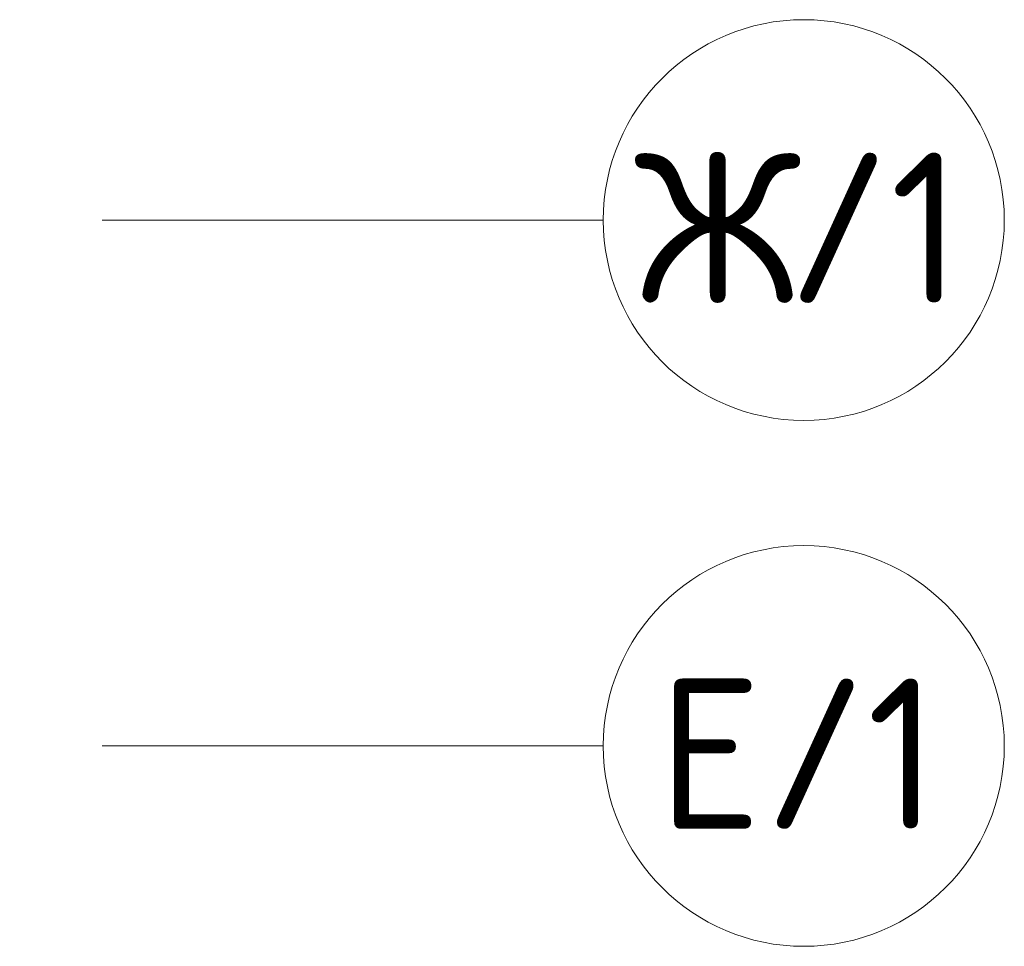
# Model space of a CAD drawing. Header units: millimetres. Extents: x -3267 to 40126, y 29201 to 102288.
# Tile 200 of 256: x 37654 to 39618, y 46869 to 48719. Entities that reach past the tile are written whole.
import ezdxf

# ---------------------------------------------------------------- set-up
doc = ezdxf.new("R2010")
doc.units = ezdxf.units.MM
doc.linetypes.add('4_ Штрихпунктир_ 10 х 2 мм', pattern=[1400, 1000, -200, 0, -200])
doc.layers.add('S-GRID-____-IDEN', color=7, linetype='Continuous', lineweight=9)
doc.layers.add('S-GRID-____-OTLN', color=7, linetype='Continuous', lineweight=9)
doc.styles.add('GOST Common_1', font='GOST_Common.ttf', dxfattribs={"height": 300})

# ---------------------------------------------------------------- blocks, each defined once
blk = doc.blocks.new('Ось сетки - 8_0 мм-37851243-ВКК_02_К1_З_ЭОМ_кабель_')
at = {"layer": 'S-GRID-____-IDEN', "color": 253, "true_color": 0xaaaaaa}
blk.add_circle((0, 0), 4, dxfattribs=at)

msp = doc.modelspace()

# ---------------------------------------------------------------- linework, layer by layer
at = {"layer": 'S-GRID-____-OTLN', "color": 253, "linetype": '4_ Штрихпунктир_ 10 х 2 мм', "true_color": 0xaaaaaa}
for p, q in [((38817.9, 48318.7), (-2467.3, 48318.7)), ((38817.9, 47268.7), (-2467.3, 47268.7))]:
    msp.add_line(p, q, dxfattribs=at)

# ---------------------------------------------------------------- block references
at = {"layer": 'S-GRID-____-IDEN', "color": 253, "true_color": 0xaaaaaa, "xscale": 99.99999999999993, "yscale": 99.99999999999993, "zscale": 99.99999999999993, "rotation": 89.9999999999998}
for p in [(39217.9, 48318.7), (39217.9, 47268.7)]:
    msp.add_blockref('Ось сетки - 8_0 мм-37851243-ВКК_02_К1_З_ЭОМ_кабель_', p, dxfattribs=at)

# ---------------------------------------------------------------- texts
at = {"layer": 'S-GRID-____-IDEN', "color": 253, "true_color": 0xaaaaaa, "char_height": 300, "attachment_point": 1, "style": 'GOST Common_1'}
for s, insert, width in [('/1', (39184.3, 48453.3), 448.945), ('\\fGOST Common|b0|i0|c204|p34|;Ж', (38880, 48453.3), 368.776), ('/1', (39137.7, 47403.3), 448.945), ('\\fGOST Common|b0|i0|c204|p34|;Е', (38926, 47403.3), 256.54)]:
    msp.add_mtext(s, dxfattribs=dict(at, insert=insert, width=width))

doc.saveas('drawing.dxf')
